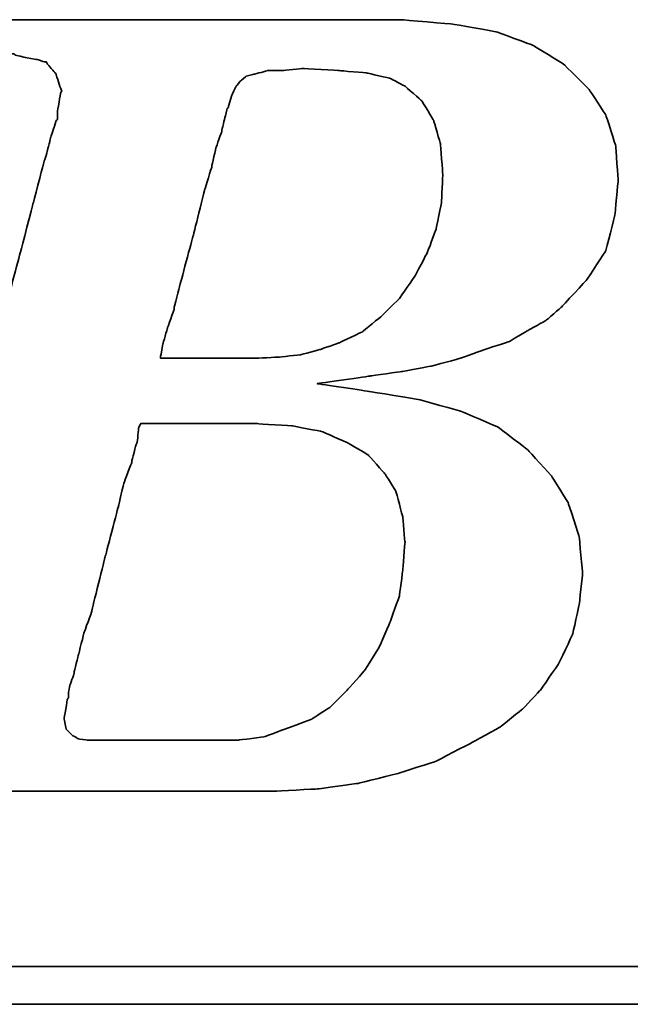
# Model space of a CAD drawing. Header units: millimetres. Extents: x 32 to 345, y -37 to 67.
# Tile 32 of 54: x 260.48 to 262.13, y -2.4 to 0.26. Entities that reach past the tile are written whole.
import ezdxf

# ---------------------------------------------------------------- set-up
doc = ezdxf.new("R2010")
doc.units = ezdxf.units.MM
doc.header["$LTSCALE"] = 0.15
doc.layers.add('DIM', color=4, linetype='CONTINUOUS')
doc.layers.add('layer 1', color=7, linetype='CONTINUOUS')

# ---------------------------------------------------------------- blocks, each defined once
blk = doc.blocks.new('TBI MOTION logo(完整正式版)')
at = {"layer": 'layer 1', "color": 22, "lineweight": 35}
for points, knots in [([(-64.65375, -6.86375), (-64.65375, -6.86375), (-64.84375, -7.29625), (-64.84375, -7.29625), (-64.84375, -7.29625), (-64.84375, -7.29625), (-64.86875, -7.34375), (-64.86875, -7.34375), (-64.86875, -7.34375), (-64.86875, -7.34375), (-64.86875, -7.36875), (-64.86875, -7.36875), (-64.86875, -7.36875), (-64.86875, -7.36875), (-65.15375, -7.65375), (-65.15375, -7.65375), (-65.15375, -7.65375), (-65.15375, -7.65375), (-65.17875, -7.65375), (-65.17875, -7.65375), (-65.17875, -7.65375), (-65.17875, -7.65375), (-65.20375, -7.67875), (-65.20375, -7.67875), (-65.20375, -7.67875), (-65.20375, -7.67875), (-65.58875, -7.87125), (-65.58875, -7.87125), (-65.58875, -7.87125), (-65.58875, -7.87125), (-65.63375, -7.87125), (-65.63375, -7.87125), (-65.63375, -7.87125), (-65.63375, -7.87125), (-65.65875, -7.89375), (-65.65875, -7.89375), (-65.65875, -7.89375), (-65.65875, -7.89375), (-66.09375, -7.94375), (-66.09375, -7.94375), (-66.09375, -7.94375), (-66.09375, -7.94375), (-66.11375, -7.94375), (-66.11375, -7.94375), (-66.11375, -7.94375), (-66.11375, -7.94375), (-66.16375, -7.94375), (-66.16375, -7.94375), (-66.16375, -7.94375), (-66.16375, -7.94375), (-66.30875, -7.94375), (-66.30875, -7.94375), (-66.30875, -7.94375), (-66.30875, -7.94375), (-66.69375, -7.94375), (-66.69375, -7.94375), (-66.69375, -7.94375), (-66.69375, -7.94375), (-67.07375, -7.94375), (-67.07375, -7.94375), (-67.07375, -7.94375), (-67.07375, -7.94375), (-67.12375, -7.94375), (-67.12375, -7.94375), (-67.12375, -7.94375), (-67.12375, -7.94375), (-67.12375, -7.96625), (-67.12375, -7.96625), (-67.12375, -7.96625), (-67.12375, -7.96625), (-67.14875, -7.99125), (-67.14875, -7.99125), (-67.14875, -7.99125), (-67.14875, -7.99125), (-67.24375, -8.34875), (-67.24375, -8.34875), (-67.24375, -8.34875), (-67.24375, -8.34875), (-67.31375, -8.68625), (-67.31375, -8.68625), (-67.31375, -8.68625), (-67.31375, -8.68625), (-67.26875, -8.68625), (-67.26875, -8.68625), (-67.26875, -8.68625), (-67.26875, -8.68625), (-67.07375, -8.68625), (-67.07375, -8.68625), (-67.07375, -8.68625), (-67.07375, -8.68625), (-66.54875, -8.68625), (-66.54875, -8.68625), (-66.54875, -8.68625), (-66.54875, -8.68625), (-65.82625, -8.68625), (-65.82625, -8.68625), (-65.82625, -8.68625), (-65.82625, -8.68625), (-65.01375, -8.68625), (-65.01375, -8.68625), (-65.01375, -8.68625), (-65.01375, -8.68625), (-64.05375, -8.68625), (-64.05375, -8.68625), (-64.05375, -8.68625), (-64.05375, -8.68625), (-62.08375, -8.68625), (-62.08375, -8.68625), (-62.08375, -8.68625), (-62.08375, -8.68625), (-60.06875, -8.68625), (-60.06875, -8.68625), (-60.06875, -8.68625), (-60.06875, -8.68625), (-59.10875, -8.68625), (-59.10875, -8.68625), (-59.10875, -8.68625), (-59.10875, -8.68625), (-58.29375, -8.68625), (-58.29375, -8.68625), (-58.29375, -8.68625), (-58.29375, -8.68625), (-57.57375, -8.68625), (-57.57375, -8.68625), (-57.57375, -8.68625), (-57.57375, -8.68625), (-57.04875, -8.68625), (-57.04875, -8.68625), (-57.04875, -8.68625), (-57.04875, -8.68625), (-56.85375, -8.68625), (-56.85375, -8.68625), (-56.85375, -8.68625), (-56.85375, -8.68625), (-56.70875, -8.68625), (-56.70875, -8.68625), (-56.70875, -8.68625), (-56.70875, -8.68625), (-56.61375, -8.68625), (-56.61375, -8.68625), (-56.61375, -8.68625), (-56.61375, -8.68625), (-56.56875, -8.68625), (-56.56875, -8.68625), (-56.56875, -8.68625), (-56.56875, -8.68625), (-55.65375, -8.63875), (-55.65375, -8.63875), (-55.65375, -8.63875), (-55.65375, -8.63875), (-54.76875, -8.51875), (-54.76875, -8.51875), (-54.76875, -8.51875), (-54.76875, -8.51875), (-53.90375, -8.30375), (-53.90375, -8.30375), (-53.90375, -8.30375), (-53.90375, -8.30375), (-53.08875, -8.03875), (-53.08875, -8.03875), (-53.08875, -8.03875), (-53.08875, -8.03875), (-52.34375, -7.65375), (-52.34375, -7.65375), (-52.34375, -7.65375), (-52.34375, -7.65375), (-51.69875, -7.29625), (-51.69875, -7.29625), (-51.69875, -7.29625), (-51.69875, -7.29625), (-51.21875, -6.91125), (-51.21875, -6.91125), (-51.21875, -6.91125), (-51.21875, -6.91125), (-50.83375, -6.50375), (-50.83375, -6.50375), (-50.83375, -6.50375), (-50.83375, -6.50375), (-50.44875, -5.94875), (-50.44875, -5.94875), (-50.44875, -5.94875), (-50.44875, -5.94875), (-50.13875, -5.30375), (-50.13875, -5.30375), (-50.13875, -5.30375), (-50.13875, -5.30375), (-49.99375, -4.65375), (-49.99375, -4.65375), (-49.99375, -4.65375), (-49.99375, -4.65375), (-49.92375, -3.98375), (-49.92375, -3.98375), (-49.92375, -3.98375), (-49.92375, -3.98375), (-49.99375, -3.19374), (-49.99375, -3.19374), (-49.99375, -3.19374), (-49.99375, -3.19374), (-50.23374, -2.44874), (-50.23374, -2.44874), (-50.23374, -2.44874), (-50.23374, -2.44874), (-50.59375, -1.87374), (-50.59375, -1.87374), (-50.59375, -1.87374), (-50.59375, -1.87374), (-51.09875, -1.31874), (-51.09875, -1.31874), (-51.09875, -1.31874), (-51.09875, -1.31874), (-51.74375, -0.81875), (-51.74375, -0.81875), (-51.74375, -0.81875), (-51.74375, -0.81875), (-52.53875, -0.48125), (-52.53875, -0.48125), (-52.53875, -0.48125), (-52.53875, -0.48125), (-53.47375, -0.21875), (-53.47375, -0.21875), (-53.47375, -0.21875), (-53.47375, -0.21875), (-54.52875, -0.04874), (-54.52875, -0.04874), (-54.52875, -0.04874), (-54.52875, -0.04874), (-55.65375, 0.12125), (-55.65375, 0.12125), (-55.65375, 0.12125), (-55.65375, 0.12125), (-54.50375, 0.28624), (-54.50375, 0.28624), (-54.50375, 0.28624), (-54.50375, 0.28624), (-53.83375, 0.38124), (-53.83375, 0.38124), (-53.83375, 0.38124), (-53.83375, 0.38124), (-53.18375, 0.50125), (-53.18375, 0.50125), (-53.18375, 0.50125), (-53.18375, 0.50125), (-52.55875, 0.66874), (-52.55875, 0.66874), (-52.55875, 0.66874), (-52.55875, 0.66874), (-52.03375, 0.86124), (-52.03375, 0.86124), (-52.03375, 0.86124), (-52.03375, 0.86124), (-51.50374, 1.03124), (-51.50374, 1.03124), (-51.50374, 1.03124), (-51.50374, 1.03124), (-51.09875, 1.27125), (-51.09875, 1.27125), (-51.09875, 1.27125), (-51.09875, 1.27125), (-50.71375, 1.48624), (-50.71375, 1.48624), (-50.71375, 1.48624), (-50.71375, 1.48624), (-50.37625, 1.77625), (-50.37625, 1.77625), (-50.37625, 1.77625), (-50.37625, 1.77625), (-49.82375, 2.37625), (-49.82375, 2.37625), (-49.82375, 2.37625), (-49.82375, 2.37625), (-49.41875, 2.99625), (-49.41875, 2.99625), (-49.41875, 2.99625), (-49.41875, 2.99625), (-49.22375, 3.76625), (-49.22375, 3.76625), (-49.22375, 3.76625), (-49.22375, 3.76625), (-49.15375, 4.50874), (-49.15375, 4.50874), (-49.15375, 4.50874), (-49.15375, 4.50874), (-49.20375, 5.25125), (-49.20375, 5.25125), (-49.20375, 5.25125), (-49.20375, 5.25125), (-49.41875, 5.92625), (-49.41875, 5.92625), (-49.41875, 5.92625), (-49.41875, 5.92625), (-49.77875, 6.47625), (-49.77875, 6.47625), (-49.77875, 6.47625), (-49.77875, 6.47625), (-50.33125, 7.02624), (-50.33125, 7.02624), (-50.33125, 7.02624), (-50.33125, 7.02624), (-51.00125, 7.43625), (-51.00125, 7.43625), (-51.00125, 7.43625), (-51.00125, 7.43625), (-51.79375, 7.72625), (-51.79375, 7.72625), (-51.79375, 7.72625), (-51.79375, 7.72625), (-52.72875, 7.89124), (-52.72875, 7.89124), (-52.72875, 7.89124), (-52.72875, 7.89124), (-53.83375, 7.98625), (-53.83375, 7.98625), (-53.83375, 7.98625), (-53.83375, 7.98625), (-53.92875, 7.98625), (-53.92875, 7.98625), (-53.92875, 7.98625), (-53.92875, 7.98625), (-54.26375, 7.98625), (-54.26375, 7.98625), (-54.26375, 7.98625), (-54.26375, 7.98625), (-54.74375, 7.98625), (-54.74375, 7.98625), (-54.74375, 7.98625), (-54.74375, 7.98625), (-55.36875, 7.98625), (-55.36875, 7.98625), (-55.36875, 7.98625), (-55.36875, 7.98625), (-56.13375, 7.98625), (-56.13375, 7.98625), (-56.13375, 7.98625), (-56.13375, 7.98625), (-56.94875, 7.98625), (-56.94875, 7.98625), (-56.94875, 7.98625), (-56.94875, 7.98625), (-58.77625, 7.98625), (-58.77625, 7.98625), (-58.77625, 7.98625), (-58.77625, 7.98625), (-60.59875, 7.98625), (-60.59875, 7.98625), (-60.59875, 7.98625), (-60.59875, 7.98625), (-61.41375, 7.98625), (-61.41375, 7.98625), (-61.41375, 7.98625), (-61.41375, 7.98625), (-62.17875, 7.98625), (-62.17875, 7.98625), (-62.17875, 7.98625), (-62.17875, 7.98625), (-62.80375, 7.98625), (-62.80375, 7.98625), (-62.80375, 7.98625), (-62.80375, 7.98625), (-63.30625, 7.98625), (-63.30625, 7.98625), (-63.30625, 7.98625), (-63.30625, 7.98625), (-63.57375, 7.98625), (-63.57375, 7.98625), (-63.57375, 7.98625), (-63.57375, 7.98625), (-63.57375, 7.96375), (-63.57375, 7.96375), (-63.57375, 7.96375), (-63.57375, 7.96375), (-63.59875, 7.94125), (-63.59875, 7.94125), (-63.59875, 7.94125), (-63.59875, 7.94125), (-63.69375, 7.55625), (-63.69375, 7.55625), (-63.69375, 7.55625), (-63.69375, 7.55625), (-63.76375, 7.24624), (-63.76375, 7.24624), (-63.76375, 7.24624), (-63.76375, 7.24624), (-63.23875, 7.24624), (-63.23875, 7.24624), (-63.23875, 7.24624), (-63.23875, 7.24624), (-62.75875, 7.24624), (-62.75875, 7.24624), (-62.75875, 7.24624), (-62.75875, 7.24624), (-62.61125, 7.24624), (-62.61125, 7.24624), (-62.61125, 7.24624), (-62.61125, 7.24624), (-62.56625, 7.24624), (-62.56625, 7.24624), (-62.56625, 7.24624), (-62.56625, 7.24624), (-62.22875, 7.24624), (-62.22875, 7.24624), (-62.22875, 7.24624), (-62.22875, 7.24624), (-62.20375, 7.24624), (-62.20375, 7.24624), (-62.20375, 7.24624), (-62.20375, 7.24624), (-62.17875, 7.21875), (-62.17875, 7.21875), (-62.17875, 7.21875), (-62.17875, 7.21875), (-61.96375, 7.17125), (-61.96375, 7.17125), (-61.96375, 7.17125), (-61.96375, 7.17125), (-61.72375, 7.12624), (-61.72375, 7.12624), (-61.72375, 7.12624), (-61.72375, 7.12624), (-61.70375, 7.12624), (-61.70375, 7.12624), (-61.70375, 7.12624), (-61.70375, 7.12624), (-61.55875, 7.07624), (-61.55875, 7.07624), (-61.55875, 7.07624), (-61.55875, 7.07624), (-61.50875, 7.07624), (-61.50875, 7.07624), (-61.50875, 7.07624), (-61.50875, 7.07624), (-61.48375, 7.02624), (-61.48375, 7.02624), (-61.48375, 7.02624), (-61.48375, 7.02624), (-61.31875, 6.83375), (-61.31875, 6.83375), (-61.31875, 6.83375), (-61.31875, 6.83375), (-61.29375, 6.81125), (-61.29375, 6.81125), (-61.29375, 6.81125), (-61.29375, 6.81125), (-61.29375, 6.78625), (-61.29375, 6.78625), (-61.29375, 6.78625), (-61.29375, 6.78625), (-61.19875, 6.50124), (-61.19875, 6.50124), (-61.19875, 6.50124), (-61.19875, 6.50124), (-61.17375, 6.45124), (-61.17375, 6.45124), (-61.17375, 6.45124), (-61.17375, 6.45124), (-61.19875, 6.40625), (-61.19875, 6.40625), (-61.19875, 6.40625), (-61.19875, 6.40625), (-61.26875, 5.99624), (-61.26875, 5.99624), (-61.26875, 5.99624), (-61.26875, 5.99624), (-61.26875, 5.85125), (-61.26875, 5.85125), (-61.26875, 5.85125), (-61.26875, 5.85125), (-61.26875, 5.82625), (-61.26875, 5.82625), (-61.26875, 5.82625), (-61.26875, 5.82625), (-61.29375, 5.80625), (-61.29375, 5.80625), (-61.29375, 5.80625), (-61.29375, 5.80625), (-61.34125, 5.66125), (-61.34125, 5.66125), (-61.34125, 5.66125), (-61.34125, 5.66125), (-61.41375, 5.44625), (-61.41375, 5.44625), (-61.41375, 5.44625), (-61.41375, 5.44625), (-61.48375, 5.15625), (-61.48375, 5.15625), (-61.48375, 5.15625), (-61.48375, 5.15625), (-61.58375, 4.82124), (-61.58375, 4.82124), (-61.58375, 4.82124), (-61.58375, 4.82124), (-61.79875, 4.00375), (-61.79875, 4.00375), (-61.79875, 4.00375), (-61.79875, 4.00375), (-62.05875, 2.99625), (-62.05875, 2.99625), (-62.05875, 2.99625), (-62.05875, 2.99625), (-62.34875, 1.91625), (-62.34875, 1.91625), (-62.34875, 1.91625), (-62.34875, 1.91625), (-62.97375, -0.41124), (-62.97375, -0.41124), (-62.97375, -0.41124), (-62.97375, -0.41124), (-63.59875, -2.75875), (-63.59875, -2.75875), (-63.59875, -2.75875), (-63.59875, -2.75875), (-63.88375, -3.86374), (-63.88375, -3.86374), (-63.88375, -3.86374), (-63.88375, -3.86374), (-64.14875, -4.82374), (-64.14875, -4.82374), (-64.14875, -4.82374), (-64.14875, -4.82374), (-64.36375, -5.64125), (-64.36375, -5.64125), (-64.36375, -5.64125), (-64.36375, -5.64125), (-64.43625, -5.97625), (-64.43625, -5.97625), (-64.43625, -5.97625), (-64.43625, -5.97625), (-64.50875, -6.28625), (-64.50875, -6.28625), (-64.50875, -6.28625), (-64.50875, -6.28625), (-64.50875, -6.30875), (-64.50875, -6.30875), (-64.50875, -6.30875), (-64.50875, -6.30875), (-64.57875, -6.50375), (-64.57875, -6.50375), (-64.57875, -6.50375), (-64.57875, -6.50375), (-64.62875, -6.69625), (-64.62875, -6.69625), (-64.62875, -6.69625), (-64.62875, -6.69625), (-64.62875, -6.76875), (-64.62875, -6.76875), (-64.62875, -6.76875), (-64.62875, -6.76875), (-64.62875, -6.81375), (-64.62875, -6.81375), (-64.62875, -6.81375), (-64.62875, -6.81375), (-64.62875, -6.83875), (-64.62875, -6.83875), (-64.62875, -6.83875), (-64.62875, -6.83875), (-64.65375, -6.86375), (-64.65375, -6.86375)], [0, 0, 0, 0, 0.00719424, 0.00719424, 0.00719424, 0.00719425, 0.01438849, 0.01438849, 0.01438849, 0.0143885, 0.02158273, 0.02158273, 0.02158273, 0.02158274, 0.02877698, 0.02877698, 0.02877698, 0.02877699, 0.03597122, 0.03597122, 0.03597122, 0.03597123, 0.04316547, 0.04316547, 0.04316547, 0.04316548, 0.05035971, 0.05035971, 0.05035971, 0.05035972, 0.05755396, 0.05755396, 0.05755396, 0.05755397, 0.0647482, 0.0647482, 0.0647482, 0.06474821, 0.07194245, 0.07194245, 0.07194245, 0.07194246, 0.07913669, 0.07913669, 0.07913669, 0.0791367, 0.08633094, 0.08633094, 0.08633094, 0.08633095, 0.09352518, 0.09352518, 0.09352518, 0.09352519, 0.10071942, 0.10071942, 0.10071942, 0.10071943, 0.10791367, 0.10791367, 0.10791367, 0.10791368, 0.11510791, 0.11510791, 0.11510791, 0.11510792, 0.12230216, 0.12230216, 0.12230216, 0.12230217, 0.1294964, 0.1294964, 0.1294964, 0.12949641, 0.13669065, 0.13669065, 0.13669065, 0.13669066, 0.14388489, 0.14388489, 0.14388489, 0.1438849, 0.15107914, 0.15107914, 0.15107914, 0.15107915, 0.15827338, 0.15827338, 0.15827338, 0.15827339, 0.16546763, 0.16546763, 0.16546763, 0.16546764, 0.17266187, 0.17266187, 0.17266187, 0.17266188, 0.17985612, 0.17985612, 0.17985612, 0.17985613, 0.18705036, 0.18705036, 0.18705036, 0.18705037, 0.1942446, 0.1942446, 0.1942446, 0.19424461, 0.20143885, 0.20143885, 0.20143885, 0.20143886, 0.20863309, 0.20863309, 0.20863309, 0.2086331, 0.21582734, 0.21582734, 0.21582734, 0.21582735, 0.22302158, 0.22302158, 0.22302158, 0.22302159, 0.23021583, 0.23021583, 0.23021583, 0.23021584, 0.23741007, 0.23741007, 0.23741007, 0.23741008, 0.24460432, 0.24460432, 0.24460432, 0.24460433, 0.25179856, 0.25179856, 0.25179856, 0.25179857, 0.25899281, 0.25899281, 0.25899281, 0.25899282, 0.26618705, 0.26618705, 0.26618705, 0.26618706, 0.27338129, 0.27338129, 0.27338129, 0.2733813, 0.28057554, 0.28057554, 0.28057554, 0.28057555, 0.28776978, 0.28776978, 0.28776978, 0.28776979, 0.29496403, 0.29496403, 0.29496403, 0.29496404, 0.30215827, 0.30215827, 0.30215827, 0.30215828, 0.30935252, 0.30935252, 0.30935252, 0.30935253, 0.31654676, 0.31654676, 0.31654676, 0.31654677, 0.32374101, 0.32374101, 0.32374101, 0.32374102, 0.33093525, 0.33093525, 0.33093525, 0.33093526, 0.3381295, 0.3381295, 0.3381295, 0.33812951, 0.34532374, 0.34532374, 0.34532374, 0.34532375, 0.35251799, 0.35251799, 0.35251799, 0.352518, 0.35971223, 0.35971223, 0.35971223, 0.35971224, 0.36690647, 0.36690647, 0.36690647, 0.36690648, 0.37410072, 0.37410072, 0.37410072, 0.37410073, 0.38129496, 0.38129496, 0.38129496, 0.38129497, 0.38848921, 0.38848921, 0.38848921, 0.38848922, 0.39568345, 0.39568345, 0.39568345, 0.39568346, 0.4028777, 0.4028777, 0.4028777, 0.40287771, 0.41007194, 0.41007194, 0.41007194, 0.41007195, 0.41726619, 0.41726619, 0.41726619, 0.4172662, 0.42446043, 0.42446043, 0.42446043, 0.42446044, 0.43165468, 0.43165468, 0.43165468, 0.43165469, 0.43884892, 0.43884892, 0.43884892, 0.43884893, 0.44604317, 0.44604317, 0.44604317, 0.44604318, 0.45323741, 0.45323741, 0.45323741, 0.45323742, 0.46043165, 0.46043165, 0.46043165, 0.46043166, 0.4676259, 0.4676259, 0.4676259, 0.46762591, 0.47482014, 0.47482014, 0.47482014, 0.47482015, 0.48201439, 0.48201439, 0.48201439, 0.4820144, 0.48920863, 0.48920863, 0.48920863, 0.48920864, 0.49640288, 0.49640288, 0.49640288, 0.49640289, 0.50359712, 0.50359712, 0.50359712, 0.50359713, 0.51079137, 0.51079137, 0.51079137, 0.51079138, 0.51798561, 0.51798561, 0.51798561, 0.51798562, 0.52517986, 0.52517986, 0.52517986, 0.52517987, 0.5323741, 0.5323741, 0.5323741, 0.53237411, 0.53956835, 0.53956835, 0.53956835, 0.53956836, 0.54676259, 0.54676259, 0.54676259, 0.5467626, 0.55395683, 0.55395683, 0.55395683, 0.55395684, 0.56115108, 0.56115108, 0.56115108, 0.56115109, 0.56834532, 0.56834532, 0.56834532, 0.56834533, 0.57553957, 0.57553957, 0.57553957, 0.57553958, 0.58273381, 0.58273381, 0.58273381, 0.58273382, 0.58992806, 0.58992806, 0.58992806, 0.58992807, 0.5971223, 0.5971223, 0.5971223, 0.59712231, 0.60431655, 0.60431655, 0.60431655, 0.60431656, 0.61151079, 0.61151079, 0.61151079, 0.6115108, 0.61870504, 0.61870504, 0.61870504, 0.61870505, 0.62589928, 0.62589928, 0.62589928, 0.62589929, 0.63309353, 0.63309353, 0.63309353, 0.63309354, 0.64028777, 0.64028777, 0.64028777, 0.64028778, 0.64748201, 0.64748201, 0.64748201, 0.64748202, 0.65467626, 0.65467626, 0.65467626, 0.65467627, 0.6618705, 0.6618705, 0.6618705, 0.66187051, 0.66906475, 0.66906475, 0.66906475, 0.66906476, 0.67625899, 0.67625899, 0.67625899, 0.676259, 0.68345324, 0.68345324, 0.68345324, 0.68345325, 0.69064748, 0.69064748, 0.69064748, 0.69064749, 0.69784173, 0.69784173, 0.69784173, 0.69784174, 0.70503597, 0.70503597, 0.70503597, 0.70503598, 0.71223022, 0.71223022, 0.71223022, 0.71223023, 0.71942446, 0.71942446, 0.71942446, 0.71942447, 0.72661871, 0.72661871, 0.72661871, 0.72661872, 0.73381295, 0.73381295, 0.73381295, 0.73381296, 0.74100719, 0.74100719, 0.74100719, 0.7410072, 0.74820144, 0.74820144, 0.74820144, 0.74820145, 0.75539568, 0.75539568, 0.75539568, 0.75539569, 0.76258993, 0.76258993, 0.76258993, 0.76258994, 0.76978417, 0.76978417, 0.76978417, 0.76978418, 0.77697842, 0.77697842, 0.77697842, 0.77697843, 0.78417266, 0.78417266, 0.78417266, 0.78417267, 0.79136691, 0.79136691, 0.79136691, 0.79136692, 0.79856115, 0.79856115, 0.79856115, 0.79856116, 0.8057554, 0.8057554, 0.8057554, 0.80575541, 0.81294964, 0.81294964, 0.81294964, 0.81294965, 0.82014388, 0.82014388, 0.82014388, 0.82014389, 0.82733813, 0.82733813, 0.82733813, 0.82733814, 0.83453237, 0.83453237, 0.83453237, 0.83453238, 0.84172662, 0.84172662, 0.84172662, 0.84172663, 0.84892086, 0.84892086, 0.84892086, 0.84892087, 0.85611511, 0.85611511, 0.85611511, 0.85611512, 0.86330935, 0.86330935, 0.86330935, 0.86330936, 0.8705036, 0.8705036, 0.8705036, 0.87050361, 0.87769784, 0.87769784, 0.87769784, 0.87769785, 0.88489209, 0.88489209, 0.88489209, 0.8848921, 0.89208633, 0.89208633, 0.89208633, 0.89208634, 0.89928058, 0.89928058, 0.89928058, 0.89928059, 0.90647482, 0.90647482, 0.90647482, 0.90647483, 0.91366906, 0.91366906, 0.91366906, 0.91366907, 0.92086331, 0.92086331, 0.92086331, 0.92086332, 0.92805755, 0.92805755, 0.92805755, 0.92805756, 0.9352518, 0.9352518, 0.9352518, 0.93525181, 0.94244604, 0.94244604, 0.94244604, 0.94244605, 0.94964029, 0.94964029, 0.94964029, 0.9496403, 0.95683453, 0.95683453, 0.95683453, 0.95683454, 0.96402878, 0.96402878, 0.96402878, 0.96402879, 0.97122302, 0.97122302, 0.97122302, 0.97122303, 0.97841727, 0.97841727, 0.97841727, 0.97841728, 0.98561151, 0.98561151, 0.98561151, 0.98561152, 0.99280576, 0.99280576, 0.99280576, 0.99280577, 1, 1, 1, 1]), ([(-57.50375, 6.35625), (-57.50375, 6.35625), (-57.57375, 6.11625), (-57.57375, 6.11625), (-57.57375, 6.11625), (-57.57375, 6.11625), (-57.57375, 6.09125), (-57.57375, 6.09125), (-57.57375, 6.09125), (-57.57375, 6.09125), (-57.59875, 6.06625), (-57.59875, 6.06625), (-57.59875, 6.06625), (-57.59875, 6.06625), (-57.64875, 5.87625), (-57.64875, 5.87625), (-57.64875, 5.87625), (-57.64875, 5.87625), (-57.71875, 5.58875), (-57.71875, 5.58875), (-57.71875, 5.58875), (-57.71875, 5.58875), (-57.71875, 5.56625), (-57.71875, 5.56625), (-57.71875, 5.56625), (-57.71875, 5.56625), (-57.83875, 5.23125), (-57.83875, 5.23125), (-57.83875, 5.23125), (-57.83875, 5.23125), (-57.93625, 4.82124), (-57.93625, 4.82124), (-57.93625, 4.82124), (-57.93625, 4.82124), (-57.93625, 4.79624), (-57.93625, 4.79624), (-57.93625, 4.79624), (-57.93625, 4.79624), (-58.07875, 4.34125), (-58.07875, 4.34125), (-58.07875, 4.34125), (-58.07875, 4.34125), (-58.34375, 3.28625), (-58.34375, 3.28625), (-58.34375, 3.28625), (-58.34375, 3.28625), (-58.62875, 2.23124), (-58.62875, 2.23124), (-58.62875, 2.23124), (-58.62875, 2.23124), (-58.74875, 1.75125), (-58.74875, 1.75125), (-58.74875, 1.75125), (-58.74875, 1.75125), (-58.74875, 1.72625), (-58.74875, 1.72625), (-58.74875, 1.72625), (-58.74875, 1.72625), (-58.89375, 1.31625), (-58.89375, 1.31625), (-58.89375, 1.31625), (-58.89375, 1.31625), (-58.98875, 0.98124), (-58.98875, 0.98124), (-58.98875, 0.98124), (-58.98875, 0.98124), (-59.03875, 0.71625), (-59.03875, 0.71625), (-59.03875, 0.71625), (-59.03875, 0.71625), (-59.03875, 0.66874), (-59.03875, 0.66874), (-59.03875, 0.66874), (-59.03875, 0.66874), (-58.91875, 0.66874), (-58.91875, 0.66874), (-58.91875, 0.66874), (-58.91875, 0.66874), (-58.53375, 0.66874), (-58.53375, 0.66874), (-58.53375, 0.66874), (-58.53375, 0.66874), (-58.10375, 0.66874), (-58.10375, 0.66874), (-58.10375, 0.66874), (-58.10375, 0.66874), (-57.66875, 0.66874), (-57.66875, 0.66874), (-57.66875, 0.66874), (-57.66875, 0.66874), (-57.33375, 0.66874), (-57.33375, 0.66874), (-57.33375, 0.66874), (-57.33375, 0.66874), (-57.09375, 0.66874), (-57.09375, 0.66874), (-57.09375, 0.66874), (-57.09375, 0.66874), (-56.99875, 0.66874), (-56.99875, 0.66874), (-56.99875, 0.66874), (-56.99875, 0.66874), (-56.49375, 0.69374), (-56.49375, 0.69374), (-56.49375, 0.69374), (-56.49375, 0.69374), (-56.01375, 0.74374), (-56.01375, 0.74374), (-56.01375, 0.74374), (-56.01375, 0.74374), (-55.58375, 0.86124), (-55.58375, 0.86124), (-55.58375, 0.86124), (-55.58375, 0.86124), (-55.17375, 1.00624), (-55.17375, 1.00624), (-55.17375, 1.00624), (-55.17375, 1.00624), (-54.67375, 1.24625), (-54.67375, 1.24625), (-54.67375, 1.24625), (-54.67375, 1.24625), (-54.26375, 1.58124), (-54.26375, 1.58124), (-54.26375, 1.58124), (-54.26375, 1.58124), (-53.87875, 1.96374), (-53.87875, 1.96374), (-53.87875, 1.96374), (-53.87875, 1.96374), (-53.54375, 2.44625), (-53.54375, 2.44625), (-53.54375, 2.44625), (-53.54375, 2.44625), (-53.27875, 2.95125), (-53.27875, 2.95125), (-53.27875, 2.95125), (-53.27875, 2.95125), (-53.08875, 3.45124), (-53.08875, 3.45124), (-53.08875, 3.45124), (-53.08875, 3.45124), (-52.96875, 4.05124), (-52.96875, 4.05124), (-52.96875, 4.05124), (-52.96875, 4.05124), (-52.94375, 4.65125), (-52.94375, 4.65125), (-52.94375, 4.65125), (-52.94375, 4.65125), (-52.99375, 5.30125), (-52.99375, 5.30125), (-52.99375, 5.30125), (-52.99375, 5.30125), (-53.13875, 5.80625), (-53.13875, 5.80625), (-53.13875, 5.80625), (-53.13875, 5.80625), (-53.39875, 6.23625), (-53.39875, 6.23625), (-53.39875, 6.23625), (-53.39875, 6.23625), (-53.75875, 6.54875), (-53.75875, 6.54875), (-53.75875, 6.54875), (-53.75875, 6.54875), (-54.07375, 6.71625), (-54.07375, 6.71625), (-54.07375, 6.71625), (-54.07375, 6.71625), (-54.57375, 6.83375), (-54.57375, 6.83375), (-54.57375, 6.83375), (-54.57375, 6.83375), (-55.17375, 6.88625), (-55.17375, 6.88625), (-55.17375, 6.88625), (-55.17375, 6.88625), (-55.96875, 6.93125), (-55.96875, 6.93125), (-55.96875, 6.93125), (-55.96875, 6.93125), (-56.39875, 6.88625), (-56.39875, 6.88625), (-56.39875, 6.88625), (-56.39875, 6.88625), (-56.42125, 6.88625), (-56.42125, 6.88625), (-56.42125, 6.88625), (-56.42125, 6.88625), (-56.73375, 6.88625), (-56.73375, 6.88625), (-56.73375, 6.88625), (-56.73375, 6.88625), (-56.99875, 6.81125), (-56.99875, 6.81125), (-56.99875, 6.81125), (-56.99875, 6.81125), (-57.02375, 6.81125), (-57.02375, 6.81125), (-57.02375, 6.81125), (-57.02375, 6.81125), (-57.18875, 6.76625), (-57.18875, 6.76625), (-57.18875, 6.76625), (-57.18875, 6.76625), (-57.30875, 6.66625), (-57.30875, 6.66625), (-57.30875, 6.66625), (-57.30875, 6.66625), (-57.40875, 6.54875), (-57.40875, 6.54875), (-57.40875, 6.54875), (-57.40875, 6.54875), (-57.50375, 6.35625), (-57.50375, 6.35625)], [0, 0, 0, 0, 0.01851852, 0.01851852, 0.01851852, 0.01851853, 0.03703704, 0.03703704, 0.03703704, 0.03703705, 0.05555556, 0.05555556, 0.05555556, 0.05555557, 0.07407407, 0.07407407, 0.07407407, 0.07407408, 0.09259259, 0.09259259, 0.09259259, 0.0925926, 0.11111111, 0.11111111, 0.11111111, 0.11111112, 0.12962963, 0.12962963, 0.12962963, 0.12962964, 0.14814815, 0.14814815, 0.14814815, 0.14814816, 0.16666667, 0.16666667, 0.16666667, 0.16666668, 0.18518519, 0.18518519, 0.18518519, 0.1851852, 0.2037037, 0.2037037, 0.2037037, 0.20370371, 0.22222222, 0.22222222, 0.22222222, 0.22222223, 0.24074074, 0.24074074, 0.24074074, 0.24074075, 0.25925926, 0.25925926, 0.25925926, 0.25925927, 0.27777778, 0.27777778, 0.27777778, 0.27777779, 0.2962963, 0.2962963, 0.2962963, 0.29629631, 0.31481481, 0.31481481, 0.31481481, 0.31481482, 0.33333333, 0.33333333, 0.33333333, 0.33333334, 0.35185185, 0.35185185, 0.35185185, 0.35185186, 0.37037037, 0.37037037, 0.37037037, 0.37037038, 0.38888889, 0.38888889, 0.38888889, 0.3888889, 0.40740741, 0.40740741, 0.40740741, 0.40740742, 0.42592593, 0.42592593, 0.42592593, 0.42592594, 0.44444444, 0.44444444, 0.44444444, 0.44444445, 0.46296296, 0.46296296, 0.46296296, 0.46296297, 0.48148148, 0.48148148, 0.48148148, 0.48148149, 0.5, 0.5, 0.5, 0.50000001, 0.51851852, 0.51851852, 0.51851852, 0.51851853, 0.53703704, 0.53703704, 0.53703704, 0.53703705, 0.55555556, 0.55555556, 0.55555556, 0.55555557, 0.57407407, 0.57407407, 0.57407407, 0.57407408, 0.59259259, 0.59259259, 0.59259259, 0.5925926, 0.61111111, 0.61111111, 0.61111111, 0.61111112, 0.62962963, 0.62962963, 0.62962963, 0.62962964, 0.64814815, 0.64814815, 0.64814815, 0.64814816, 0.66666667, 0.66666667, 0.66666667, 0.66666668, 0.68518519, 0.68518519, 0.68518519, 0.6851852, 0.7037037, 0.7037037, 0.7037037, 0.70370371, 0.72222222, 0.72222222, 0.72222222, 0.72222223, 0.74074074, 0.74074074, 0.74074074, 0.74074075, 0.75925926, 0.75925926, 0.75925926, 0.75925927, 0.77777778, 0.77777778, 0.77777778, 0.77777779, 0.7962963, 0.7962963, 0.7962963, 0.79629631, 0.81481481, 0.81481481, 0.81481481, 0.81481482, 0.83333333, 0.83333333, 0.83333333, 0.83333334, 0.85185185, 0.85185185, 0.85185185, 0.85185186, 0.87037037, 0.87037037, 0.87037037, 0.87037038, 0.88888889, 0.88888889, 0.88888889, 0.8888889, 0.90740741, 0.90740741, 0.90740741, 0.90740742, 0.92592593, 0.92592593, 0.92592593, 0.92592594, 0.94444444, 0.94444444, 0.94444444, 0.94444445, 0.96296296, 0.96296296, 0.96296296, 0.96296297, 0.98148148, 0.98148148, 0.98148148, 0.98148149, 1, 1, 1, 1]), ([(-61.03125, -6.57375), (-61.03125, -6.57375), (-61.03125, -6.67125), (-61.03125, -6.67125), (-61.03125, -6.67125), (-61.03125, -6.67125), (-61.05375, -6.69625), (-61.05375, -6.69625), (-61.05375, -6.69625), (-61.05375, -6.69625), (-61.12375, -7.12875), (-61.12375, -7.12875), (-61.12375, -7.12875), (-61.12375, -7.12875), (-61.07875, -7.34375), (-61.07875, -7.34375), (-61.07875, -7.34375), (-61.07875, -7.34375), (-60.93375, -7.48875), (-60.93375, -7.48875), (-60.93375, -7.48875), (-60.93375, -7.48875), (-60.81375, -7.55625), (-60.81375, -7.55625), (-60.81375, -7.55625), (-60.81375, -7.55625), (-60.62375, -7.58375), (-60.62375, -7.58375), (-60.62375, -7.58375), (-60.62375, -7.58375), (-60.30875, -7.58375), (-60.30875, -7.58375), (-60.30875, -7.58375), (-60.30875, -7.58375), (-59.97375, -7.58375), (-59.97375, -7.58375), (-59.97375, -7.58375), (-59.97375, -7.58375), (-59.87875, -7.58375), (-59.87875, -7.58375), (-59.87875, -7.58375), (-59.87875, -7.58375), (-59.63625, -7.58375), (-59.63625, -7.58375), (-59.63625, -7.58375), (-59.63625, -7.58375), (-58.96875, -7.58375), (-58.96875, -7.58375), (-58.96875, -7.58375), (-58.96875, -7.58375), (-58.29375, -7.58375), (-58.29375, -7.58375), (-58.29375, -7.58375), (-58.29375, -7.58375), (-58.05375, -7.58375), (-58.05375, -7.58375), (-58.05375, -7.58375), (-58.05375, -7.58375), (-57.98375, -7.58375), (-57.98375, -7.58375), (-57.98375, -7.58375), (-57.98375, -7.58375), (-57.35875, -7.58375), (-57.35875, -7.58375), (-57.35875, -7.58375), (-57.35875, -7.58375), (-56.78375, -7.50875), (-56.78375, -7.50875), (-56.78375, -7.50875), (-56.78375, -7.50875), (-56.27875, -7.31875), (-56.27875, -7.31875), (-56.27875, -7.31875), (-56.27875, -7.31875), (-55.77375, -7.12875), (-55.77375, -7.12875), (-55.77375, -7.12875), (-55.77375, -7.12875), (-55.36875, -6.86375), (-55.36875, -6.86375), (-55.36875, -6.86375), (-55.36875, -6.86375), (-55.00875, -6.50375), (-55.00875, -6.50375), (-55.00875, -6.50375), (-55.00875, -6.50375), (-54.62375, -6.06875), (-54.62375, -6.06875), (-54.62375, -6.06875), (-54.62375, -6.06875), (-54.31375, -5.56875), (-54.31375, -5.56875), (-54.31375, -5.56875), (-54.31375, -5.56875), (-54.07375, -5.01625), (-54.07375, -5.01625), (-54.07375, -5.01625), (-54.07375, -5.01625), (-53.87875, -4.46374), (-53.87875, -4.46374), (-53.87875, -4.46374), (-53.87875, -4.46374), (-53.80875, -3.91375), (-53.80875, -3.91375), (-53.80875, -3.91375), (-53.80875, -3.91375), (-53.75875, -3.31375), (-53.75875, -3.31375), (-53.75875, -3.31375), (-53.75875, -3.31375), (-53.80875, -2.75875), (-53.80875, -2.75875), (-53.80875, -2.75875), (-53.80875, -2.75875), (-53.95375, -2.20875), (-53.95375, -2.20875), (-53.95375, -2.20875), (-53.95375, -2.20875), (-54.19375, -1.82625), (-54.19375, -1.82625), (-54.19375, -1.82625), (-54.19375, -1.82625), (-54.55375, -1.41875), (-54.55375, -1.41875), (-54.55375, -1.41875), (-54.55375, -1.41875), (-55.00875, -1.15125), (-55.00875, -1.15125), (-55.00875, -1.15125), (-55.00875, -1.15125), (-55.56125, -0.91375), (-55.56125, -0.91375), (-55.56125, -0.91375), (-55.56125, -0.91375), (-56.18125, -0.79375), (-56.18125, -0.79375), (-56.18125, -0.79375), (-56.18125, -0.79375), (-56.94875, -0.74374), (-56.94875, -0.74374), (-56.94875, -0.74374), (-56.94875, -0.74374), (-56.99875, -0.74374), (-56.99875, -0.74374), (-56.99875, -0.74374), (-56.99875, -0.74374), (-57.09375, -0.74374), (-57.09375, -0.74374), (-57.09375, -0.74374), (-57.09375, -0.74374), (-57.38375, -0.74374), (-57.38375, -0.74374), (-57.38375, -0.74374), (-57.38375, -0.74374), (-57.76875, -0.74374), (-57.76875, -0.74374), (-57.76875, -0.74374), (-57.76875, -0.74374), (-58.24625, -0.74374), (-58.24625, -0.74374), (-58.24625, -0.74374), (-58.24625, -0.74374), (-58.72875, -0.74374), (-58.72875, -0.74374), (-58.72875, -0.74374), (-58.72875, -0.74374), (-59.20875, -0.74374), (-59.20875, -0.74374), (-59.20875, -0.74374), (-59.20875, -0.74374), (-59.46875, -0.74374), (-59.46875, -0.74374), (-59.46875, -0.74374), (-59.46875, -0.74374), (-59.51625, -0.83875), (-59.51625, -0.83875), (-59.51625, -0.83875), (-59.51625, -0.83875), (-59.54375, -1.15125), (-59.54375, -1.15125), (-59.54375, -1.15125), (-59.54375, -1.15125), (-59.56375, -1.17874), (-59.56375, -1.17874), (-59.56375, -1.17874), (-59.56375, -1.17874), (-59.66375, -1.55875), (-59.66375, -1.55875), (-59.66375, -1.55875), (-59.66375, -1.55875), (-59.66375, -1.58375), (-59.66375, -1.58375), (-59.66375, -1.58375), (-59.66375, -1.58375), (-59.82875, -2.01874), (-59.82875, -2.01874), (-59.82875, -2.01874), (-59.82875, -2.01874), (-59.94875, -2.52125), (-59.94875, -2.52125), (-59.94875, -2.52125), (-59.94875, -2.52125), (-60.23875, -3.62375), (-60.23875, -3.62375), (-60.23875, -3.62375), (-60.23875, -3.62375), (-60.52375, -4.77624), (-60.52375, -4.77624), (-60.52375, -4.77624), (-60.52375, -4.77624), (-60.52375, -4.79874), (-60.52375, -4.79874), (-60.52375, -4.79874), (-60.52375, -4.79874), (-60.69125, -5.25375), (-60.69125, -5.25375), (-60.69125, -5.25375), (-60.69125, -5.25375), (-60.81375, -5.73625), (-60.81375, -5.73625), (-60.81375, -5.73625), (-60.81375, -5.73625), (-60.90875, -6.11875), (-60.90875, -6.11875), (-60.90875, -6.11875), (-60.90875, -6.11875), (-60.90875, -6.14375), (-60.90875, -6.14375), (-60.90875, -6.14375), (-60.90875, -6.14375), (-61.00375, -6.40875), (-61.00375, -6.40875), (-61.00375, -6.40875), (-61.00375, -6.40875), (-61.03125, -6.57375), (-61.03125, -6.57375)], [0, 0, 0, 0, 0.01694915, 0.01694915, 0.01694915, 0.01694916, 0.03389831, 0.03389831, 0.03389831, 0.03389832, 0.05084746, 0.05084746, 0.05084746, 0.05084747, 0.06779661, 0.06779661, 0.06779661, 0.06779662, 0.08474576, 0.08474576, 0.08474576, 0.08474577, 0.10169492, 0.10169492, 0.10169492, 0.10169493, 0.11864407, 0.11864407, 0.11864407, 0.11864408, 0.13559322, 0.13559322, 0.13559322, 0.13559323, 0.15254237, 0.15254237, 0.15254237, 0.15254238, 0.16949153, 0.16949153, 0.16949153, 0.16949154, 0.18644068, 0.18644068, 0.18644068, 0.18644069, 0.20338983, 0.20338983, 0.20338983, 0.20338984, 0.22033898, 0.22033898, 0.22033898, 0.22033899, 0.23728814, 0.23728814, 0.23728814, 0.23728815, 0.25423729, 0.25423729, 0.25423729, 0.2542373, 0.27118644, 0.27118644, 0.27118644, 0.27118645, 0.28813559, 0.28813559, 0.28813559, 0.2881356, 0.30508475, 0.30508475, 0.30508475, 0.30508476, 0.3220339, 0.3220339, 0.3220339, 0.32203391, 0.33898305, 0.33898305, 0.33898305, 0.33898306, 0.3559322, 0.3559322, 0.3559322, 0.35593221, 0.37288136, 0.37288136, 0.37288136, 0.37288137, 0.38983051, 0.38983051, 0.38983051, 0.38983052, 0.40677966, 0.40677966, 0.40677966, 0.40677967, 0.42372881, 0.42372881, 0.42372881, 0.42372882, 0.44067797, 0.44067797, 0.44067797, 0.44067798, 0.45762712, 0.45762712, 0.45762712, 0.45762713, 0.47457627, 0.47457627, 0.47457627, 0.47457628, 0.49152542, 0.49152542, 0.49152542, 0.49152543, 0.50847458, 0.50847458, 0.50847458, 0.50847459, 0.52542373, 0.52542373, 0.52542373, 0.52542374, 0.54237288, 0.54237288, 0.54237288, 0.54237289, 0.55932203, 0.55932203, 0.55932203, 0.55932204, 0.57627119, 0.57627119, 0.57627119, 0.5762712, 0.59322034, 0.59322034, 0.59322034, 0.59322035, 0.61016949, 0.61016949, 0.61016949, 0.6101695, 0.62711864, 0.62711864, 0.62711864, 0.62711865, 0.6440678, 0.6440678, 0.6440678, 0.64406781, 0.66101695, 0.66101695, 0.66101695, 0.66101696, 0.6779661, 0.6779661, 0.6779661, 0.67796611, 0.69491525, 0.69491525, 0.69491525, 0.69491526, 0.71186441, 0.71186441, 0.71186441, 0.71186442, 0.72881356, 0.72881356, 0.72881356, 0.72881357, 0.74576271, 0.74576271, 0.74576271, 0.74576272, 0.76271186, 0.76271186, 0.76271186, 0.76271187, 0.77966102, 0.77966102, 0.77966102, 0.77966103, 0.79661017, 0.79661017, 0.79661017, 0.79661018, 0.81355932, 0.81355932, 0.81355932, 0.81355933, 0.83050847, 0.83050847, 0.83050847, 0.83050848, 0.84745763, 0.84745763, 0.84745763, 0.84745764, 0.86440678, 0.86440678, 0.86440678, 0.86440679, 0.88135593, 0.88135593, 0.88135593, 0.88135594, 0.89830508, 0.89830508, 0.89830508, 0.89830509, 0.91525424, 0.91525424, 0.91525424, 0.91525425, 0.93220339, 0.93220339, 0.93220339, 0.9322034, 0.94915254, 0.94915254, 0.94915254, 0.94915255, 0.96610169, 0.96610169, 0.96610169, 0.9661017, 0.98305085, 0.98305085, 0.98305085, 0.98305086, 1, 1, 1, 1]), ([(75.90875, -9.47875), (75.90875, -9.47875), (75.90875, -12.28625), (75.90875, -12.28625), (75.90875, -12.28625), (75.90875, -12.28625), (75.90875, -12.47875), (75.90875, -12.47875), (75.90875, -12.47875), (75.90875, -12.47875), (75.71625, -12.47875), (75.71625, -12.47875), (75.71625, -12.47875), (75.71625, -12.47875), (-88.32875, -12.47875), (-88.32875, -12.47875), (-88.32875, -12.47875), (-88.32875, -12.47875), (-88.32875, -13.29375), (-88.32875, -13.29375), (-88.32875, -13.29375), (-88.32875, -13.29375), (82.89125, -13.29375), (82.89125, -13.29375), (82.89125, -13.29375), (82.89125, -13.29375), (75.90875, -9.47875), (75.90875, -9.47875)], [0, 0, 0, 0, 0.14285714, 0.14285714, 0.14285714, 0.14285715, 0.28571429, 0.28571429, 0.28571429, 0.2857143, 0.42857143, 0.42857143, 0.42857143, 0.42857144, 0.57142857, 0.57142857, 0.57142857, 0.57142858, 0.71428571, 0.71428571, 0.71428571, 0.71428572, 0.85714286, 0.85714286, 0.85714286, 0.85714287, 1, 1, 1, 1])]:
    blk.add_open_spline(points, degree=3, knots=knots, dxfattribs=at)

msp = doc.modelspace()

# ---------------------------------------------------------------- block references
at = {"layer": 'DIM', "color": 0, "xscale": 0.1250977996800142, "yscale": 0.1250977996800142, "zscale": 0.1250977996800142}
msp.add_blockref('TBI MOTION logo(完整正式版)', (268.2421, -0.7401), dxfattribs=at)

doc.saveas('drawing.dxf')
